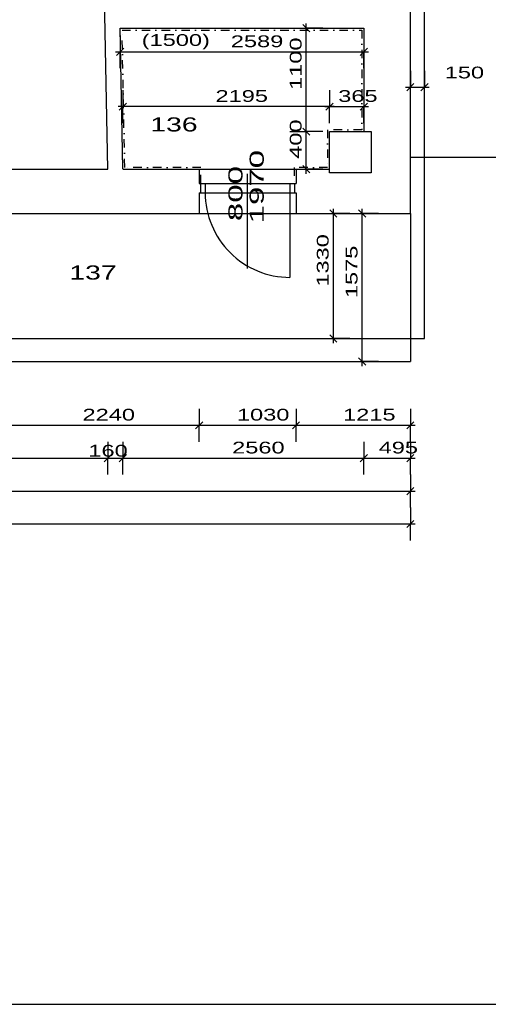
# Model space of a CAD drawing. Extents: x -196363 to 396902, y -489949 to -260582.
# Tile 29 of 256: x 35941 to 40921, y -395532 to -385063. Entities that reach past the tile are written whole.
import ezdxf

# ---------------------------------------------------------------- set-up
doc = ezdxf.new("R2010")
doc.units = 0
doc.header["$MEASUREMENT"] = 0
doc.linetypes.add('DOTDASH', pattern=[1, 0.3, -0.2, 0, -0.2, 0.3])
for name, color, linetype in [('dvere', 1, 'Continuous'), ('koty', 1, 'Continuous'), ('legenda', 1, 'Continuous'), ('noszdiv', 1, 'Continuous'), ('obklady', 14, 'Continuous'), ('popdver', 6, 'Continuous')]:
    doc.layers.add(name, color=color, linetype=linetype)
doc.styles.add('SPIRITTXTSTYLE1', font='ROMAN')
doc.styles.add('SPIRITTXTSTYLE2', font='txt')
doc.linetypes.add('CERCH2', pattern='A,0,-1,[17,dur+dsp vaclavov.shx,S=0.003401,R=0,X=-1,Y=0],0', length=1)
doc.dimstyles.new('SPIRITSTYLE143', dxfattribs={"dimtxt": 125, "dimasz": 12.7, "dimexe": 175, "dimexo": 91.07988, "dimgap": 50, "dimtad": 1, "dimdec": 3, "dimzin": 0, "dimdsep": 46, "dimlunit": 7, "dimtxsty": 'SPIRITTXTSTYLE1', "dimblk1": '_TICKMARKS143', "dimblk2": '_TICKMARKS143', "dimsah": 1, "dimcen": 0.09, "dimdle": 50, "dimclrd": 1, "dimclre": 1, "dimclrt": 1, "dimadec": 0, "dimazin": 0, "dimtfac": 1, "dimtdec": 4, "dimtofl": 0, "dimtmove": 1, "dimatfit": 0, "dimfxl": 0, "dimtolj": 1, "dimtzin": 0, "dimarcsym": 0})
doc.dimstyles.new('SPIRITSTYLE144', dxfattribs={"dimtxt": 125, "dimasz": 12.7, "dimexe": 175, "dimexo": 77.362892, "dimgap": 50, "dimtad": 1, "dimdec": 3, "dimzin": 0, "dimdsep": 46, "dimlunit": 7, "dimtxsty": 'SPIRITTXTSTYLE1', "dimblk1": '_TICKMARKS144', "dimblk2": '_TICKMARKS144', "dimsah": 1, "dimcen": 0.09, "dimdle": 50, "dimclrd": 1, "dimclre": 1, "dimclrt": 1, "dimadec": 0, "dimazin": 0, "dimtfac": 1, "dimtdec": 4, "dimtofl": 0, "dimtmove": 1, "dimatfit": 0, "dimfxl": 0, "dimtolj": 1, "dimtzin": 0, "dimarcsym": 0})
doc.dimstyles.new('SPIRITSTYLE145', dxfattribs={"dimtxt": 125, "dimasz": 12.7, "dimexe": 175, "dimexo": 71.273338, "dimgap": 50, "dimtad": 1, "dimdec": 3, "dimzin": 0, "dimdsep": 46, "dimlunit": 7, "dimtxsty": 'SPIRITTXTSTYLE1', "dimblk1": '_TICKMARKS145', "dimblk2": '_TICKMARKS145', "dimsah": 1, "dimcen": 0.09, "dimdle": 50, "dimclrd": 1, "dimclre": 1, "dimclrt": 1, "dimadec": 0, "dimazin": 0, "dimtfac": 1, "dimtdec": 4, "dimtofl": 0, "dimtmove": 1, "dimatfit": 0, "dimfxl": 0, "dimtolj": 1, "dimtzin": 0, "dimarcsym": 0})
doc.dimstyles.new('SPIRITSTYLE153', dxfattribs={"dimtxt": 125, "dimasz": 12.7, "dimexe": 175, "dimexo": 4497.186035, "dimgap": 50, "dimtad": 1, "dimdec": 3, "dimzin": 0, "dimdsep": 46, "dimlunit": 7, "dimtxsty": 'SPIRITTXTSTYLE1', "dimblk1": '_TICKMARKS153', "dimblk2": '_TICKMARKS153', "dimsah": 1, "dimcen": 0.09, "dimdle": 50, "dimclrd": 1, "dimclre": 1, "dimclrt": 1, "dimadec": 0, "dimazin": 0, "dimtfac": 1, "dimtdec": 4, "dimtofl": 0, "dimtmove": 1, "dimatfit": 0, "dimfxl": 0, "dimtolj": 1, "dimtzin": 0, "dimarcsym": 0})
doc.dimstyles.new('SPIRITSTYLE20', dxfattribs={"dimtxt": 125, "dimasz": 12.7, "dimexe": 175, "dimexo": 2897.060547, "dimgap": 50, "dimtad": 1, "dimdec": 3, "dimzin": 0, "dimdsep": 46, "dimlunit": 7, "dimtxsty": 'SPIRITTXTSTYLE1', "dimblk1": '_TICKMARKS20', "dimblk2": '_TICKMARKS20', "dimsah": 1, "dimcen": 0.09, "dimdle": 50, "dimclrd": 1, "dimclre": 1, "dimclrt": 1, "dimadec": 0, "dimazin": 0, "dimtfac": 1, "dimtdec": 4, "dimtofl": 0, "dimtmove": 1, "dimatfit": 0, "dimfxl": 0, "dimtolj": 1, "dimtzin": 0, "dimarcsym": 0})
doc.dimstyles.new('SPIRITSTYLE21', dxfattribs={"dimtxt": 125, "dimasz": 12.7, "dimexe": 175, "dimexo": 2900.13623, "dimgap": 50, "dimtad": 1, "dimdec": 3, "dimzin": 0, "dimdsep": 46, "dimlunit": 7, "dimtxsty": 'SPIRITTXTSTYLE1', "dimblk1": '_TICKMARKS21', "dimblk2": '_TICKMARKS21', "dimsah": 1, "dimcen": 0.09, "dimdle": 50, "dimclrd": 1, "dimclre": 1, "dimclrt": 1, "dimadec": 0, "dimazin": 0, "dimtfac": 1, "dimtdec": 4, "dimtofl": 0, "dimtmove": 1, "dimatfit": 0, "dimfxl": 0, "dimtolj": 1, "dimtzin": 0, "dimarcsym": 0})
doc.dimstyles.new('SPIRITSTYLE22', dxfattribs={"dimtxt": 125, "dimasz": 12.7, "dimexe": 175, "dimexo": 3297.061035, "dimgap": 50, "dimtad": 1, "dimdec": 3, "dimzin": 0, "dimdsep": 46, "dimlunit": 7, "dimtxsty": 'SPIRITTXTSTYLE1', "dimblk1": '_TICKMARKS22', "dimblk2": '_TICKMARKS22', "dimsah": 1, "dimcen": 0.09, "dimdle": 50, "dimclrd": 1, "dimclre": 1, "dimclrt": 1, "dimadec": 0, "dimazin": 0, "dimtfac": 1, "dimtdec": 4, "dimtofl": 0, "dimtmove": 1, "dimatfit": 0, "dimfxl": 0, "dimtolj": 1, "dimtzin": 0, "dimarcsym": 0})
doc.dimstyles.new('SPIRITSTYLE23', dxfattribs={"dimtxt": 125, "dimasz": 12.7, "dimexe": 175, "dimexo": 3127.049561, "dimgap": 50, "dimtad": 1, "dimdec": 3, "dimzin": 0, "dimdsep": 46, "dimlunit": 7, "dimtxsty": 'SPIRITTXTSTYLE1', "dimblk1": '_TICKMARKS23', "dimblk2": '_TICKMARKS23', "dimsah": 1, "dimcen": 0.09, "dimdle": 50, "dimclrd": 1, "dimclre": 1, "dimclrt": 1, "dimadec": 0, "dimazin": 0, "dimtfac": 1, "dimtdec": 4, "dimtofl": 0, "dimtmove": 1, "dimatfit": 0, "dimfxl": 0, "dimtolj": 1, "dimtzin": 0, "dimarcsym": 0})
doc.dimstyles.new('SPIRITSTYLE24', dxfattribs={"dimtxt": 125, "dimasz": 12.7, "dimexe": 175, "dimexo": 2777.05542, "dimgap": 50, "dimtad": 1, "dimdec": 3, "dimzin": 0, "dimdsep": 46, "dimlunit": 7, "dimtxsty": 'SPIRITTXTSTYLE1', "dimblk1": '_TICKMARKS24', "dimblk2": '_TICKMARKS24', "dimsah": 1, "dimcen": 0.09, "dimdle": 50, "dimclrd": 1, "dimclre": 1, "dimclrt": 1, "dimadec": 0, "dimazin": 0, "dimtfac": 1, "dimtdec": 4, "dimtofl": 0, "dimtmove": 1, "dimatfit": 0, "dimfxl": 0, "dimtolj": 1, "dimtzin": 0, "dimarcsym": 0})
doc.dimstyles.new('SPIRITSTYLE25', dxfattribs={"dimtxt": 125, "dimasz": 12.7, "dimexe": 175, "dimexo": 2077.067139, "dimgap": 50, "dimtad": 1, "dimdec": 3, "dimzin": 0, "dimdsep": 46, "dimlunit": 7, "dimtxsty": 'SPIRITTXTSTYLE1', "dimblk1": '_TICKMARKS25', "dimblk2": '_TICKMARKS25', "dimsah": 1, "dimcen": 0.09, "dimdle": 50, "dimclrd": 1, "dimclre": 1, "dimclrt": 1, "dimadec": 0, "dimazin": 0, "dimtfac": 1, "dimtdec": 4, "dimtofl": 0, "dimtmove": 1, "dimatfit": 0, "dimfxl": 0, "dimtolj": 1, "dimtzin": 0, "dimarcsym": 0})
doc.dimstyles.new('SPIRITSTYLE28', dxfattribs={"dimtxt": 125, "dimasz": 12.7, "dimexe": 175, "dimexo": 2187.05127, "dimgap": 50, "dimtad": 1, "dimdec": 3, "dimzin": 0, "dimdsep": 46, "dimlunit": 7, "dimtxsty": 'SPIRITTXTSTYLE1', "dimblk1": '_TICKMARKS28', "dimblk2": '_TICKMARKS28', "dimsah": 1, "dimcen": 0.09, "dimdle": 50, "dimclrd": 1, "dimclre": 1, "dimclrt": 1, "dimadec": 0, "dimazin": 0, "dimtfac": 1, "dimtdec": 4, "dimtofl": 0, "dimtmove": 1, "dimatfit": 0, "dimfxl": 0, "dimtolj": 1, "dimtzin": 0, "dimarcsym": 0})
doc.dimstyles.new('SPIRITSTYLE34', dxfattribs={"dimtxt": 125, "dimasz": 12.7, "dimexe": 175, "dimexo": 336.807526, "dimgap": 50, "dimtad": 1, "dimdec": 3, "dimzin": 0, "dimdsep": 46, "dimlunit": 7, "dimtxsty": 'SPIRITTXTSTYLE1', "dimblk1": '_TICKMARKS34', "dimblk2": '_TICKMARKS34', "dimsah": 1, "dimcen": 0.09, "dimdle": 50, "dimclrd": 1, "dimclre": 1, "dimclrt": 1, "dimadec": 0, "dimazin": 0, "dimtfac": 1, "dimtdec": 4, "dimtofl": 0, "dimtmove": 1, "dimatfit": 0, "dimfxl": 0, "dimtolj": 1, "dimtzin": 0, "dimarcsym": 0})
doc.dimstyles.new('SPIRITSTYLE35', dxfattribs={"dimtxt": 125, "dimasz": 12.7, "dimexe": 175, "dimexo": 644.435242, "dimgap": 50, "dimtad": 1, "dimdec": 3, "dimzin": 0, "dimdsep": 46, "dimlunit": 7, "dimtxsty": 'SPIRITTXTSTYLE1', "dimblk1": '_TICKMARKS35', "dimblk2": '_TICKMARKS35', "dimsah": 1, "dimcen": 0.09, "dimdle": 50, "dimclrd": 1, "dimclre": 1, "dimclrt": 1, "dimadec": 0, "dimazin": 0, "dimtfac": 1, "dimtdec": 4, "dimtofl": 0, "dimtmove": 1, "dimatfit": 0, "dimfxl": 0, "dimtolj": 1, "dimtzin": 0, "dimarcsym": 0})
doc.dimstyles.new('SPIRITSTYLE36', dxfattribs={"dimtxt": 125, "dimasz": 12.7, "dimexe": 175, "dimexo": 3019.47168, "dimgap": 50, "dimtad": 1, "dimdec": 3, "dimzin": 0, "dimdsep": 46, "dimlunit": 7, "dimtxsty": 'SPIRITTXTSTYLE1', "dimblk1": '_TICKMARKS36', "dimblk2": '_TICKMARKS36', "dimsah": 1, "dimcen": 0.09, "dimdle": 50, "dimclrd": 1, "dimclre": 1, "dimclrt": 1, "dimadec": 0, "dimazin": 0, "dimtfac": 1, "dimtdec": 4, "dimtofl": 0, "dimtmove": 1, "dimatfit": 0, "dimfxl": 0, "dimtolj": 1, "dimtzin": 0, "dimarcsym": 0})
doc.dimstyles.new('SPIRITSTYLE38', dxfattribs={"dimtxt": 125, "dimasz": 12.7, "dimexe": 175, "dimexo": 3369.46582, "dimgap": 50, "dimtad": 1, "dimdec": 3, "dimzin": 0, "dimdsep": 46, "dimlunit": 7, "dimtxsty": 'SPIRITTXTSTYLE1', "dimblk1": '_TICKMARKS38', "dimblk2": '_TICKMARKS38', "dimsah": 1, "dimcen": 0.09, "dimdle": 50, "dimclrd": 1, "dimclre": 1, "dimclrt": 1, "dimadec": 0, "dimazin": 0, "dimtfac": 1, "dimtdec": 4, "dimtofl": 0, "dimtmove": 1, "dimatfit": 0, "dimfxl": 0, "dimtolj": 1, "dimtzin": 0, "dimarcsym": 0})
doc.dimstyles.new('SPIRITSTYLE39', dxfattribs={"dimtxt": 125, "dimasz": 12.7, "dimexe": 175, "dimexo": 4406.946777, "dimgap": 50, "dimtad": 1, "dimdec": 3, "dimzin": 0, "dimdsep": 46, "dimlunit": 7, "dimtxsty": 'SPIRITTXTSTYLE1', "dimblk1": '_TICKMARKS39', "dimblk2": '_TICKMARKS39', "dimsah": 1, "dimcen": 0.09, "dimdle": 50, "dimclrd": 1, "dimclre": 1, "dimclrt": 1, "dimadec": 0, "dimazin": 0, "dimtfac": 1, "dimtdec": 4, "dimtofl": 0, "dimtmove": 1, "dimatfit": 0, "dimfxl": 0, "dimtolj": 1, "dimtzin": 0, "dimarcsym": 0})
doc.dimstyles.new('SPIRITSTYLE40', dxfattribs={"dimtxt": 125, "dimasz": 12.7, "dimexe": 175, "dimexo": 3864.468262, "dimgap": 50, "dimtad": 1, "dimdec": 3, "dimzin": 0, "dimdsep": 46, "dimlunit": 7, "dimtxsty": 'SPIRITTXTSTYLE1', "dimblk1": '_TICKMARKS40', "dimblk2": '_TICKMARKS40', "dimsah": 1, "dimcen": 0.09, "dimdle": 50, "dimclrd": 1, "dimclre": 1, "dimclrt": 1, "dimadec": 0, "dimazin": 0, "dimtfac": 1, "dimtdec": 4, "dimtofl": 0, "dimtmove": 1, "dimatfit": 0, "dimfxl": 0, "dimtolj": 1, "dimtzin": 0, "dimarcsym": 0})

# ---------------------------------------------------------------- blocks, each defined once
blk = doc.blocks.new('_TICKMARKS20')
at = {"color": 1, "linetype": 'Continuous'}
blk.add_line((-3, -3), (3, 3), dxfattribs=at)
blk = doc.blocks.new('*D28')
at = {"color": 1, "linetype": 'Continuous', "ltscale": 300}
for p, q in [((33658, -389550, 1724), (33658, -389725, 1724)), ((36878, -389550, 1724), (36878, -389725, 1724)), ((33608, -389725, 1724), (36928, -389725, 1724)), ((33658, -389900, 1724), (33658, -389725, 1724)), ((36878, -389900, 1724), (36878, -389725, 1724))]:
    blk.add_line(p, q, dxfattribs=at)
at = {"color": 1, "linetype": 'Continuous', "ltscale": 300, "xscale": 12.69999980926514, "yscale": 12.69999980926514, "zscale": 12.69999980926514, "rotation": 180.0000050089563}
blk.add_blockref('_TICKMARKS20', (33658, -389725, 1724), dxfattribs=at)
at = {"color": 1, "linetype": 'Continuous', "ltscale": 300, "xscale": 12.69999980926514, "yscale": 12.69999980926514, "zscale": 12.69999980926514}
blk.add_blockref('_TICKMARKS20', (36878, -389725, 1724), dxfattribs=at)
at = {"color": 1, "linetype": 'Continuous', "ltscale": 300, "style": 'SPIRITTXTSTYLE1', "width": 1.5}
blk.add_text('3220', height=125, dxfattribs=at).set_placement((35149, -389675, 1724))
blk = doc.blocks.new('*D29')
at = {"color": 1, "linetype": 'Continuous', "ltscale": 300}
for p, q in [((36878, -389550, 1724), (36878, -389725, 1724)), ((37038, -389550, 1724), (37038, -389725, 1724)), ((36828, -389725, 1724), (37088, -389725, 1724)), ((36878, -389900, 1724), (36878, -389725, 1724)), ((37038, -389900, 1724), (37038, -389725, 1724))]:
    blk.add_line(p, q, dxfattribs=at)
at = {"color": 1, "linetype": 'Continuous', "ltscale": 300, "xscale": 12.69999980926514, "yscale": 12.69999980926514, "zscale": 12.69999980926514, "rotation": 180.0000050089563}
blk.add_blockref('_TICKMARKS20', (36878, -389725, 1724), dxfattribs=at)
at = {"color": 1, "linetype": 'Continuous', "ltscale": 300, "xscale": 12.69999980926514, "yscale": 12.69999980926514, "zscale": 12.69999980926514}
blk.add_blockref('_TICKMARKS20', (37038, -389725, 1724), dxfattribs=at)
at = {"color": 1, "linetype": 'Continuous', "ltscale": 300, "style": 'SPIRITTXTSTYLE1', "width": 1.5}
blk.add_text('160', height=125, dxfattribs=at).set_placement((36671, -389708, 1724))
blk = doc.blocks.new('_TICKMARKS21')
at = {"color": 1, "linetype": 'Continuous'}
blk.add_line((-3, -3), (3, 3), dxfattribs=at)
blk = doc.blocks.new('*D30')
at = {"color": 1, "linetype": 'Continuous', "ltscale": 300}
for p, q in [((37038, -389550, 1724), (37038, -389725, 1724)), ((39598, -389550, 1724), (39598, -389725, 1724)), ((36988, -389725, 1724), (39648, -389725, 1724)), ((37038, -389900, 1724), (37038, -389725, 1724)), ((39598, -389900, 1724), (39598, -389725, 1724))]:
    blk.add_line(p, q, dxfattribs=at)
at = {"color": 1, "linetype": 'Continuous', "ltscale": 300, "xscale": 12.69999980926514, "yscale": 12.69999980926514, "zscale": 12.69999980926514, "rotation": 180.0000050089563}
blk.add_blockref('_TICKMARKS21', (37038, -389725, 1724), dxfattribs=at)
at = {"color": 1, "linetype": 'Continuous', "ltscale": 300, "xscale": 12.69999980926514, "yscale": 12.69999980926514, "zscale": 12.69999980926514}
blk.add_blockref('_TICKMARKS21', (39598, -389725, 1724), dxfattribs=at)
at = {"color": 1, "linetype": 'Continuous', "ltscale": 300, "style": 'SPIRITTXTSTYLE1', "width": 1.5}
blk.add_text('2560', height=125, dxfattribs=at).set_placement((38199, -389675, 1724))
blk = doc.blocks.new('_TICKMARKS22')
at = {"color": 1, "linetype": 'Continuous'}
blk.add_line((-3, -3), (3, 3), dxfattribs=at)
blk = doc.blocks.new('*D31')
at = {"color": 1, "linetype": 'Continuous', "ltscale": 300}
for p, q in [((39598, -389550, 1724), (39598, -389725, 1724)), ((40093, -389550, 1724), (40093, -389725, 1724)), ((39548, -389725, 1724), (40143, -389725, 1724)), ((39598, -389900, 1724), (39598, -389725, 1724)), ((40093, -389900, 1724), (40093, -389725, 1724))]:
    blk.add_line(p, q, dxfattribs=at)
at = {"color": 1, "linetype": 'Continuous', "ltscale": 300, "xscale": 12.69999980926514, "yscale": 12.69999980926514, "zscale": 12.69999980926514, "rotation": 180.0000050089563}
blk.add_blockref('_TICKMARKS22', (39598, -389725, 1724), dxfattribs=at)
at = {"color": 1, "linetype": 'Continuous', "ltscale": 300, "xscale": 12.69999980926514, "yscale": 12.69999980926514, "zscale": 12.69999980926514}
blk.add_blockref('_TICKMARKS22', (40093, -389725, 1724), dxfattribs=at)
at = {"color": 1, "linetype": 'Continuous', "ltscale": 300, "style": 'SPIRITTXTSTYLE1', "width": 1.5}
blk.add_text('495', height=125, dxfattribs=at).set_placement((39756, -389675, 1724))
blk = doc.blocks.new('_TICKMARKS23')
at = {"color": 1, "linetype": 'Continuous'}
blk.add_line((-3, -3), (3, 3), dxfattribs=at)
blk = doc.blocks.new('*D32')
at = {"color": 1, "linetype": 'Continuous', "ltscale": 300}
for p, q in [((14823, -390250, 1724), (14823, -390425, 1724)), ((40093, -390250, 1724), (40093, -390425, 1724)), ((40143, -390425, 1724), (14773, -390425, 1724)), ((14823, -390600, 1724), (14823, -390425, 1724)), ((40093, -390600, 1724), (40093, -390425, 1724))]:
    blk.add_line(p, q, dxfattribs=at)
at = {"color": 1, "linetype": 'Continuous', "ltscale": 300, "xscale": 12.69999980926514, "yscale": 12.69999980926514, "zscale": 12.69999980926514}
for p, rotation in [((14823, -390425, 1724), 180.0000050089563), ((40093, -390425, 1724), 360.0000100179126)]:
    blk.add_blockref('_TICKMARKS23', p, dxfattribs=dict(at, rotation=rotation))
at = {"color": 1, "linetype": 'Continuous', "ltscale": 300, "style": 'SPIRITTXTSTYLE1', "width": 1.5}
blk.add_text('25270', height=125, rotation=360, dxfattribs=at).set_placement((27309, -390375, 1724))
blk = doc.blocks.new('_TICKMARKS24')
at = {"color": 1, "linetype": 'Continuous'}
blk.add_line((-3, -3), (3, 3), dxfattribs=at)
blk = doc.blocks.new('*D35')
at = {"color": 1, "linetype": 'Continuous', "ltscale": 300}
for p, q in [((21488, -389900, 1724), (21488, -390075, 1724)), ((40093, -389900, 1724), (40093, -390075, 1724)), ((21438, -390075, 1724), (40143, -390075, 1724)), ((21488, -390250, 1724), (21488, -390075, 1724)), ((40093, -390250, 1724), (40093, -390075, 1724))]:
    blk.add_line(p, q, dxfattribs=at)
at = {"color": 1, "linetype": 'Continuous', "ltscale": 300, "xscale": 12.69999980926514, "yscale": 12.69999980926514, "zscale": 12.69999980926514, "rotation": 180.0000050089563}
blk.add_blockref('_TICKMARKS24', (21488, -390075, 1724), dxfattribs=at)
at = {"color": 1, "linetype": 'Continuous', "ltscale": 300, "xscale": 12.69999980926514, "yscale": 12.69999980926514, "zscale": 12.69999980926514}
blk.add_blockref('_TICKMARKS24', (40093, -390075, 1724), dxfattribs=at)
at = {"color": 1, "linetype": 'Continuous', "ltscale": 300, "style": 'SPIRITTXTSTYLE1', "width": 1.5}
blk.add_text('18605', height=125, dxfattribs=at).set_placement((30648, -390025, 1724))
blk = doc.blocks.new('_TICKMARKS25')
at = {"color": 1, "linetype": 'Continuous'}
blk.add_line((-3, -3), (3, 3), dxfattribs=at)
blk = doc.blocks.new('*D55')
at = {"color": 1, "linetype": 'Continuous', "ltscale": 300}
for p, q in [((35608, -389200, 1724), (35608, -389375, 1724)), ((37848, -389200, 1724), (37848, -389375, 1724)), ((35558, -389375, 1724), (37898, -389375, 1724)), ((35608, -389550, 1724), (35608, -389375, 1724)), ((37848, -389550, 1724), (37848, -389375, 1724))]:
    blk.add_line(p, q, dxfattribs=at)
at = {"color": 1, "linetype": 'Continuous', "ltscale": 300, "xscale": 12.69999980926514, "yscale": 12.69999980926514, "zscale": 12.69999980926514, "rotation": 180.0000050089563}
blk.add_blockref('_TICKMARKS25', (35608, -389375, 1724), dxfattribs=at)
at = {"color": 1, "linetype": 'Continuous', "ltscale": 300, "xscale": 12.69999980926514, "yscale": 12.69999980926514, "zscale": 12.69999980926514}
blk.add_blockref('_TICKMARKS25', (37848, -389375, 1724), dxfattribs=at)
at = {"color": 1, "linetype": 'Continuous', "ltscale": 300, "style": 'SPIRITTXTSTYLE1', "width": 1.5}
blk.add_text('2240', height=125, dxfattribs=at).set_placement((36609, -389325, 1724))
blk = doc.blocks.new('_TICKMARKS28')
at = {"color": 1, "linetype": 'Continuous'}
blk.add_line((-3, -3), (3, 3), dxfattribs=at)
blk = doc.blocks.new('*D56')
at = {"color": 1, "linetype": 'Continuous', "ltscale": 300}
for p, q in [((37848, -389200, 1724), (37848, -389375, 1724)), ((38878, -389200, 1724), (38878, -389375, 1724)), ((37798, -389375, 1724), (38928, -389375, 1724)), ((37848, -389550, 1724), (37848, -389375, 1724)), ((38878, -389550, 1724), (38878, -389375, 1724))]:
    blk.add_line(p, q, dxfattribs=at)
at = {"color": 1, "linetype": 'Continuous', "ltscale": 300, "xscale": 12.69999980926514, "yscale": 12.69999980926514, "zscale": 12.69999980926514, "rotation": 180.0000050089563}
blk.add_blockref('_TICKMARKS28', (37848, -389375, 1724), dxfattribs=at)
at = {"color": 1, "linetype": 'Continuous', "ltscale": 300, "xscale": 12.69999980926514, "yscale": 12.69999980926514, "zscale": 12.69999980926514}
blk.add_blockref('_TICKMARKS28', (38878, -389375, 1724), dxfattribs=at)
at = {"color": 1, "linetype": 'Continuous', "ltscale": 300, "style": 'SPIRITTXTSTYLE1', "width": 1.5}
blk.add_text('1030', height=125, dxfattribs=at).set_placement((38250, -389325, 1724))
blk = doc.blocks.new('*D57')
at = {"color": 1, "linetype": 'Continuous', "ltscale": 300}
for p, q in [((38878, -389200, 1724), (38878, -389375, 1724)), ((40093, -389200, 1724), (40093, -389375, 1724)), ((38828, -389375, 1724), (40143, -389375, 1724)), ((38878, -389550, 1724), (38878, -389375, 1724)), ((40093, -389550, 1724), (40093, -389375, 1724))]:
    blk.add_line(p, q, dxfattribs=at)
at = {"color": 1, "linetype": 'Continuous', "ltscale": 300, "xscale": 12.69999980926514, "yscale": 12.69999980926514, "zscale": 12.69999980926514, "rotation": 180.0000050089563}
blk.add_blockref('_TICKMARKS25', (38878, -389375, 1724), dxfattribs=at)
at = {"color": 1, "linetype": 'Continuous', "ltscale": 300, "xscale": 12.69999980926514, "yscale": 12.69999980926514, "zscale": 12.69999980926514}
blk.add_blockref('_TICKMARKS25', (40093, -389375, 1724), dxfattribs=at)
at = {"color": 1, "linetype": 'Continuous', "ltscale": 300, "style": 'SPIRITTXTSTYLE1', "width": 1.5}
blk.add_text('1215', height=125, dxfattribs=at).set_placement((39378, -389325, 1724))
blk = doc.blocks.new('_TICKMARKS34')
at = {"color": 1, "linetype": 'Continuous'}
blk.add_line((-3, -3), (3, 3), dxfattribs=at)
blk = doc.blocks.new('*D68')
at = {"color": 1, "linetype": 'Continuous', "ltscale": 300}
for p, q in [((39406, -387123, 1724), (39581, -387123, 1724)), ((39581, -388748, 1724), (39581, -387073, 1724)), ((39756, -387123, 1724), (39581, -387123, 1724)), ((39406, -388698, 1724), (39581, -388698, 1724)), ((39756, -388698, 1724), (39581, -388698, 1724))]:
    blk.add_line(p, q, dxfattribs=at)
at = {"color": 1, "linetype": 'Continuous', "ltscale": 300, "xscale": 12.69999980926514, "yscale": 12.69999980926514, "zscale": 12.69999980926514}
for p, rotation in [((39581, -387123, 1724), 90.00000250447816), ((39581, -388698, 1724), 270.0000006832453)]:
    blk.add_blockref('_TICKMARKS34', p, dxfattribs=dict(at, rotation=rotation))
at = {"color": 1, "linetype": 'Continuous', "ltscale": 300, "style": 'SPIRITTXTSTYLE1', "width": 1.5}
blk.add_text('1575', height=125, rotation=90, dxfattribs=at).set_placement((39531, -388023, 1724))
blk = doc.blocks.new('_TICKMARKS35')
at = {"color": 1, "linetype": 'Continuous'}
blk.add_line((-3, -3), (3, 3), dxfattribs=at)
blk = doc.blocks.new('*D69')
at = {"color": 1, "linetype": 'Continuous', "ltscale": 300}
for p, q in [((39099, -387123, 1724), (39274, -387123, 1724)), ((39274, -387073, 1724), (39274, -388503, 1724)), ((39449, -387123, 1724), (39274, -387123, 1724)), ((39099, -388453, 1724), (39274, -388453, 1724)), ((39449, -388453, 1724), (39274, -388453, 1724))]:
    blk.add_line(p, q, dxfattribs=at)
at = {"color": 1, "linetype": 'Continuous', "ltscale": 300, "xscale": 12.69999980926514, "yscale": 12.69999980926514, "zscale": 12.69999980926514}
for p, rotation in [((39274, -387123, 1724), 90.00000250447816), ((39274, -388453, 1724), -90.00000250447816)]:
    blk.add_blockref('_TICKMARKS35', p, dxfattribs=dict(at, rotation=rotation))
at = {"color": 1, "linetype": 'Continuous', "ltscale": 300, "style": 'SPIRITTXTSTYLE1', "width": 1.5}
blk.add_text('1330', height=125, rotation=450, dxfattribs=at).set_placement((39224, -387901, 1724))
blk = doc.blocks.new('_TICKMARKS36')
at = {"color": 1, "linetype": 'Continuous'}
blk.add_line((-3, -3), (3, 3), dxfattribs=at)
blk = doc.blocks.new('*D70')
at = {"color": 1, "linetype": 'Continuous', "ltscale": 300}
for p, q in [((43287, -387173, 1724), (43287, -384613, 1724)), ((43112, -384663, 1724), (43287, -384663, 1724)), ((43462, -384663, 1724), (43287, -384663, 1724)), ((43112, -387123, 1724), (43287, -387123, 1724)), ((43462, -387123, 1724), (43287, -387123, 1724))]:
    blk.add_line(p, q, dxfattribs=at)
at = {"color": 1, "linetype": 'Continuous', "ltscale": 300, "xscale": 12.69999980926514, "yscale": 12.69999980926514, "zscale": 12.69999980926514}
for p, rotation in [((43287, -384663, 1724), 90.00000250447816), ((43287, -387123, 1724), 270.0000006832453)]:
    blk.add_blockref('_TICKMARKS36', p, dxfattribs=dict(at, rotation=rotation))
at = {"color": 1, "linetype": 'Continuous', "ltscale": 300, "style": 'SPIRITTXTSTYLE1', "width": 1.5}
blk.add_text('2460', height=125, rotation=90, dxfattribs=at).set_placement((43237, -386012, 1724))
blk = doc.blocks.new('_TICKMARKS38')
at = {"color": 1, "linetype": 'Continuous'}
blk.add_line((-3, -3), (3, 3), dxfattribs=at)
blk = doc.blocks.new('*D79')
at = {"color": 1, "linetype": 'Continuous', "ltscale": 300}
for p, q in [((43637, -387173, 1724), (43637, -386603, 1724)), ((43462, -386653, 1724), (43637, -386653, 1724)), ((43812, -386653, 1724), (43637, -386653, 1724)), ((43462, -387123, 1724), (43637, -387123, 1724)), ((43812, -387123, 1724), (43637, -387123, 1724))]:
    blk.add_line(p, q, dxfattribs=at)
at = {"color": 1, "linetype": 'Continuous', "ltscale": 300, "xscale": 12.69999980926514, "yscale": 12.69999980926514, "zscale": 12.69999980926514}
for p, rotation in [((43637, -386653, 1724), 90.00000250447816), ((43637, -387123, 1724), 270.0000006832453)]:
    blk.add_blockref('_TICKMARKS38', p, dxfattribs=dict(at, rotation=rotation))
at = {"color": 1, "linetype": 'Continuous', "ltscale": 300, "style": 'SPIRITTXTSTYLE1', "width": 1.5}
blk.add_text('470', height=125, rotation=90, dxfattribs=at).set_placement((43587, -386977, 1724))
blk = doc.blocks.new('_TICKMARKS39')
at = {"color": 1, "linetype": 'Continuous'}
blk.add_line((-3, -3), (3, 3), dxfattribs=at)
blk = doc.blocks.new('*D80')
at = {"color": 1, "linetype": 'Continuous', "ltscale": 300}
for p, q in [((43637, -386703, 1724), (43637, -385103, 1724)), ((43462, -385153, 1724), (43637, -385153, 1724)), ((43812, -385153, 1724), (43637, -385153, 1724)), ((43462, -386653, 1724), (43637, -386653, 1724)), ((43812, -386653, 1724), (43637, -386653, 1724))]:
    blk.add_line(p, q, dxfattribs=at)
at = {"color": 1, "linetype": 'Continuous', "ltscale": 300, "xscale": 12.69999980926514, "yscale": 12.69999980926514, "zscale": 12.69999980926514}
for p, rotation in [((43637, -385153, 1724), 90.00000250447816), ((43637, -386653, 1724), 270.0000006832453)]:
    blk.add_blockref('_TICKMARKS39', p, dxfattribs=dict(at, rotation=rotation))
at = {"color": 1, "linetype": 'Continuous', "ltscale": 300, "style": 'SPIRITTXTSTYLE1', "width": 1.5}
blk.add_text('1500', height=125, rotation=90, dxfattribs=at).set_placement((43587, -386016, 1724))
blk = doc.blocks.new('_TICKMARKS40')
at = {"color": 1, "linetype": 'Continuous'}
blk.add_line((-3, -3), (3, 3), dxfattribs=at)
blk = doc.blocks.new('*D81')
at = {"color": 1, "linetype": 'Continuous', "ltscale": 300}
for p, q in [((43637, -385203, 1724), (43637, -384923, 1724)), ((43462, -384973, 1724), (43637, -384973, 1724)), ((43812, -384973, 1724), (43637, -384973, 1724)), ((43462, -385153, 1724), (43637, -385153, 1724)), ((43812, -385153, 1724), (43637, -385153, 1724))]:
    blk.add_line(p, q, dxfattribs=at)
at = {"color": 1, "linetype": 'Continuous', "ltscale": 300, "xscale": 12.69999980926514, "yscale": 12.69999980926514, "zscale": 12.69999980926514}
for p, rotation in [((43637, -384973, 1724), 90.00000250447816), ((43637, -385153, 1724), 270.0000006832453)]:
    blk.add_blockref('_TICKMARKS40', p, dxfattribs=dict(at, rotation=rotation))
at = {"color": 1, "linetype": 'Continuous', "ltscale": 300, "style": 'SPIRITTXTSTYLE1', "width": 1.5}
blk.add_text('180', height=125, rotation=90, dxfattribs=at).set_placement((43809, -385375, 1724))
blk = doc.blocks.new('_TICKMARKS143')
at = {"color": 1, "linetype": 'Continuous'}
blk.add_line((-3, -3), (3, 3), dxfattribs=at)
blk = doc.blocks.new('*D287')
at = {"color": 1, "linetype": 'Continuous', "ltscale": 300}
for p, q in [((39233, -385812, 1724), (39233, -385987, 1724)), ((39598, -385812, 1724), (39598, -385987, 1724)), ((39183, -385987, 1724), (39648, -385987, 1724)), ((39233, -386162, 1724), (39233, -385987, 1724)), ((39598, -386162, 1724), (39598, -385987, 1724))]:
    blk.add_line(p, q, dxfattribs=at)
at = {"color": 1, "linetype": 'Continuous', "ltscale": 300, "xscale": 12.69999980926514, "yscale": 12.69999980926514, "zscale": 12.69999980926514, "rotation": 180.0000050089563}
blk.add_blockref('_TICKMARKS143', (39233, -385987, 1724), dxfattribs=at)
at = {"color": 1, "linetype": 'Continuous', "ltscale": 300, "xscale": 12.69999980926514, "yscale": 12.69999980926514, "zscale": 12.69999980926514}
blk.add_blockref('_TICKMARKS143', (39598, -385987, 1724), dxfattribs=at)
at = {"color": 1, "linetype": 'Continuous', "ltscale": 300, "style": 'SPIRITTXTSTYLE1', "width": 1.5}
blk.add_text('365', height=125, dxfattribs=at).set_placement((39326, -385937, 1724))
blk = doc.blocks.new('*D288')
at = {"color": 1, "linetype": 'Continuous', "ltscale": 300}
for p, q in [((37038, -385812, 1724), (37038, -385987, 1724)), ((39233, -385812, 1724), (39233, -385987, 1724)), ((39283, -385987, 1724), (36988, -385987, 1724)), ((37038, -386162, 1724), (37038, -385987, 1724)), ((39233, -386162, 1724), (39233, -385987, 1724))]:
    blk.add_line(p, q, dxfattribs=at)
at = {"color": 1, "linetype": 'Continuous', "ltscale": 300, "xscale": 12.69999980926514, "yscale": 12.69999980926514, "zscale": 12.69999980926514}
for p, rotation in [((37038, -385987, 1724), 180.0000050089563), ((39233, -385987, 1724), 360.0000100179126)]:
    blk.add_blockref('_TICKMARKS143', p, dxfattribs=dict(at, rotation=rotation))
at = {"color": 1, "linetype": 'Continuous', "ltscale": 300, "style": 'SPIRITTXTSTYLE1', "width": 1.5}
blk.add_text('2195', height=125, rotation=360, dxfattribs=at).set_placement((38022, -385937, 1724))
blk = doc.blocks.new('_TICKMARKS144')
at = {"color": 1, "linetype": 'Continuous'}
blk.add_line((-3, -3), (3, 3), dxfattribs=at)
blk = doc.blocks.new('*D289')
at = {"color": 1, "linetype": 'Continuous', "ltscale": 300}
for p, q in [((37009, -385230, 1724), (37009, -385405, 1724)), ((39598, -385230, 1724), (39598, -385405, 1724)), ((36959, -385405, 1724), (39648, -385405, 1724)), ((37009, -385580, 1724), (37009, -385405, 1724)), ((39598, -385580, 1724), (39598, -385405, 1724))]:
    blk.add_line(p, q, dxfattribs=at)
at = {"color": 1, "linetype": 'Continuous', "ltscale": 300, "xscale": 12.69999980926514, "yscale": 12.69999980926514, "zscale": 12.69999980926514, "rotation": 180.0000050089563}
blk.add_blockref('_TICKMARKS144', (37009, -385405, 1724), dxfattribs=at)
at = {"color": 1, "linetype": 'Continuous', "ltscale": 300, "xscale": 12.69999980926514, "yscale": 12.69999980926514, "zscale": 12.69999980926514}
blk.add_blockref('_TICKMARKS144', (39598, -385405, 1724), dxfattribs=at)
at = {"color": 1, "linetype": 'Continuous', "ltscale": 300, "style": 'SPIRITTXTSTYLE1', "width": 1.5}
blk.add_text('2589', height=125, dxfattribs=at).set_placement((38185, -385355, 1724))
blk = doc.blocks.new('_TICKMARKS145')
at = {"color": 1, "linetype": 'Continuous'}
blk.add_line((-3, -3), (3, 3), dxfattribs=at)
blk = doc.blocks.new('*D290')
at = {"color": 1, "linetype": 'Continuous', "ltscale": 300}
for p, q in [((38811.78125, -386252.875, 1723.80005), (38986.78125, -386252.875, 1723.80005)), ((38986.78125, -386702.875, 1723.80005), (38986.78125, -386202.84375, 1723.80005)), ((39161.78125, -386252.875, 1723.80005), (38986.78125, -386252.875, 1723.80005)), ((38811.78125, -386652.875, 1723.80005), (38986.78125, -386652.875, 1723.80005)), ((39161.78125, -386652.875, 1723.80005), (38986.78125, -386652.875, 1723.80005))]:
    blk.add_line(p, q, dxfattribs=at)
at = {"color": 1, "linetype": 'Continuous', "ltscale": 300, "xscale": 12.69999980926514, "yscale": 12.69999980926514, "zscale": 12.69999980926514}
for p, rotation in [((38986.78125, -386252.875, 1723.80005), 90.00000250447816), ((38986.78125, -386652.875, 1723.80005), 270.0000006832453)]:
    blk.add_blockref('_TICKMARKS145', p, dxfattribs=dict(at, rotation=rotation))
at = {"color": 1, "linetype": 'Continuous', "ltscale": 300, "style": 'SPIRITTXTSTYLE1', "width": 1.5}
blk.add_text('400', height=125, rotation=90.000002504, dxfattribs=at).set_placement((38936.78125, -386542.15625, 1723.80005))
blk = doc.blocks.new('*D291')
at = {"color": 1, "linetype": 'Continuous', "ltscale": 300}
for p, q in [((38986.78125, -386302.875, 1723.80005), (38986.78125, -385102.875, 1723.80005)), ((38811.78125, -385152.875, 1723.80005), (38986.78125, -385152.875, 1723.80005)), ((39161.78125, -385152.875, 1723.80005), (38986.78125, -385152.875, 1723.80005)), ((38811.78125, -386252.875, 1723.80005), (38986.78125, -386252.875, 1723.80005)), ((39161.78125, -386252.875, 1723.80005), (38986.78125, -386252.875, 1723.80005))]:
    blk.add_line(p, q, dxfattribs=at)
at = {"color": 1, "linetype": 'Continuous', "ltscale": 300, "xscale": 12.69999980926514, "yscale": 12.69999980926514, "zscale": 12.69999980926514}
for p, rotation in [((38986.78125, -385152.875, 1723.80005), 90.00000250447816), ((38986.78125, -386252.875, 1723.80005), 270.0000006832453)]:
    blk.add_blockref('_TICKMARKS145', p, dxfattribs=dict(at, rotation=rotation))
at = {"color": 1, "linetype": 'Continuous', "ltscale": 300, "style": 'SPIRITTXTSTYLE1', "width": 1.5}
blk.add_text('1100', height=125, rotation=90.000002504, dxfattribs=at).set_placement((38936.78125, -385810, 1723.80005))
blk = doc.blocks.new('_TICKMARKS153')
at = {"color": 1, "linetype": 'Continuous'}
blk.add_line((-3, -3), (3, 3), dxfattribs=at)
blk = doc.blocks.new('*D301')
at = {"color": 1, "linetype": 'Continuous', "ltscale": 300}
for p, q in [((40093, -385606, 1724), (40093, -385781, 1724)), ((40243, -385606, 1724), (40243, -385781, 1724)), ((40043, -385781, 1724), (40293, -385781, 1724)), ((40093, -385956, 1724), (40093, -385781, 1724)), ((40243, -385956, 1724), (40243, -385781, 1724))]:
    blk.add_line(p, q, dxfattribs=at)
at = {"color": 1, "linetype": 'Continuous', "ltscale": 300, "xscale": 12.69999980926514, "yscale": 12.69999980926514, "zscale": 12.69999980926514, "rotation": 180.0000050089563}
blk.add_blockref('_TICKMARKS153', (40093, -385781, 1724), dxfattribs=at)
at = {"color": 1, "linetype": 'Continuous', "ltscale": 300, "xscale": 12.69999980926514, "yscale": 12.69999980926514, "zscale": 12.69999980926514}
blk.add_blockref('_TICKMARKS153', (40243, -385781, 1724), dxfattribs=at)
at = {"color": 1, "linetype": 'Continuous', "ltscale": 300, "style": 'SPIRITTXTSTYLE1', "width": 1.5}
blk.add_text('150', height=125, dxfattribs=at).set_placement((40458, -385687, 1724))

msp = doc.modelspace()

# ---------------------------------------------------------------- linework, layer by layer
at = {"layer": 'dvere', "color": 7, "linetype": 'Continuous', "ltscale": 304.799988}
for p, q in [((37863.01562, -386802.875, 1723.80005), (37863.01562, -386902.90625, 1723.80005)), ((38863.01562, -386802.875, 1723.80005), (38863.01562, -386902.90625, 1723.80005))]:
    msp.add_line(p, q, dxfattribs=at)
at = {"layer": 'dvere', "color": 7, "linetype": 'Continuous', "ltscale": 370.000031}
for p, q in [((37913.02344, -386802.875, 1723.80005), (38813.02344, -386802.875, 1723.80005)), ((37913.02344, -386902.90625, 1723.80005), (38813.02344, -386902.90625, 1723.80005))]:
    msp.add_line(p, q, dxfattribs=at)
at = {"layer": 'dvere', "color": 7, "linetype": 'Continuous', "ltscale": 300}
msp.add_line((38813.01172, -386902.875, 2623.80005), (38813.01172, -387802.875, 2623.80005), dxfattribs=at)
msp.add_arc((38813, -386902.875, 2623.80005), 899.99451, 180.000005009, 270.000792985, dxfattribs=at)
msp.add_point((38363.00391, -386902.875, 2623.80005), dxfattribs=at)
at = {"layer": 'dvere', "color": 7, "linetype": 'Continuous', "ltscale": 250}
msp.add_point((38363.01562, -386902.90625, 1723.80005), dxfattribs=at)
at = {"layer": 'legenda', "color": 1, "linetype": 'Continuous', "ltscale": 300}
msp.add_line((11597.92773, -395531.71875, 4347.59961), (58638.50391, -395531.71875, 4347.59961), dxfattribs=at)
at = {"layer": 'noszdiv', "color": 1, "linetype": 'CERCH2', "ltscale": 300}
for p, q in [((40243, -388452.875, 2623.80005), (40243, -377677.875, 2623.80005)), ((37848.00781, -386652.875, 2623.80005), (38878, -386652.875, 2623.80005)), ((37848.00781, -387122.875, 2623.80005), (38878, -387122.875, 2623.80005)), ((14673.01465, -388452.875, 2623.80005), (40243, -388452.875, 2623.80005))]:
    msp.add_line(p, q, dxfattribs=at)
at = {"layer": 'noszdiv', "color": 1, "linetype": 'Continuous', "ltscale": 300}
for p, q in [((36878.02344, -386652.875, 2623.80005), (36837.58984, -384556.03125, 2623.80005)), ((40093.00781, -387122.875, 2623.80005), (40093.00781, -384662.875, 2623.80005)), ((37009.11328, -385152.875, 2623.80005), (39598.00391, -385152.875, 2623.80005)), ((37037.98828, -386649.78125, 2623.80005), (37009.12891, -385152.875, 2623.80005)), ((39598.00391, -385152.875, 2623.80005), (39598.00391, -386252.875, 2623.80005)), ((39233.05469, -386652.875, 2623.80005), (39233.05469, -386252.875, 2623.80005)), ((39233.05469, -386252.875, 2623.80005), (39598.00391, -386252.875, 2623.80005)), ((39598.00391, -386252.875, 2623.80005), (39678, -386252.875, 2623.80005)), ((39678, -386252.875, 2623.80005), (39678, -386692.875, 2623.80005)), ((41953.01172, -386527.875, 3447.6001), (40093.00781, -386527.875, 3447.6001)), ((35608.02344, -386652.875, 2623.80005), (36878.02344, -386652.875, 2623.80005)), ((37037.98828, -386652.875, 2623.80005), (37848.00781, -386652.875, 2623.80005)), ((37848.00781, -386652.875, 2623.80005), (37848.00781, -386802.875, 2623.80005)), ((38878, -386652.875, 2623.80005), (39233.05469, -386652.875, 2623.80005)), ((38878, -386652.875, 2623.80005), (38878, -386802.875, 2623.80005)), ((39233.05469, -386692.875, 2623.80005), (39233.05469, -386652.875, 2623.80005)), ((39678, -386692.875, 2623.80005), (39233.05469, -386692.875, 2623.80005)), ((37848.00781, -386802.875, 2623.80005), (37913.02344, -386802.875, 2623.80005)), ((37913.02344, -386802.875, 2623.80005), (37913.02344, -386902.875, 2623.80005)), ((38813.01172, -386802.875, 2623.80005), (38878, -386802.875, 2623.80005)), ((38813.01172, -386802.875, 2623.80005), (38813.01172, -386902.875, 2623.80005)), ((37848.00781, -386902.875, 2623.80005), (37848.00781, -387122.875, 2623.80005)), ((37848.00781, -386902.875, 2623.80005), (37913.02344, -386902.875, 2623.80005)), ((38813.01172, -386902.875, 2623.80005), (38878, -386902.875, 2623.80005)), ((38878, -386902.875, 2623.80005), (38878, -387122.875, 2623.80005)), ((35608.02344, -387122.875, 2623.80005), (37848.00781, -387122.875, 2623.80005)), ((38878, -387122.875, 2623.80005), (40093.00781, -387122.875, 2623.80005)), ((40093.00781, -387122.875, 3447.6001), (40093.00781, -388697.875, 3447.6001)), ((32743.00586, -388697.875, 3447.6001), (40093.00781, -388697.875, 3447.6001))]:
    msp.add_line(p, q, dxfattribs=at)
at = {"layer": 'obklady', "color": 14, "linetype": 'DOTDASH', "ltscale": 300}
for p, q in [((37057.99219, -386632.875, 4347.59961), (37029.12109, -385172.875, 4347.59961)), ((37029.12109, -385172.875, 4347.59961), (39578, -385172.875, 4347.59961)), ((39578, -385172.875, 4347.59961), (39578, -386232.875, 4347.59961)), ((39578, -386232.875, 4347.59961), (39213.04688, -386232.875, 4347.59961)), ((39213.04688, -386232.875, 4347.59961), (39213.04688, -386632.875, 4347.59961)), ((37868.01562, -386632.875, 4347.59961), (37057.99219, -386632.875, 4347.59961)), ((37868.01562, -386802.875, 4347.59961), (37868.01562, -386632.875, 4347.59961)), ((39213.04688, -386632.875, 4347.59961), (38857.99609, -386632.875, 4347.59961)), ((38857.99609, -386632.875, 4347.59961), (38857.99609, -386802.875, 4347.59961))]:
    msp.add_line(p, q, dxfattribs=at)
at = {"layer": 'popdver', "color": 6, "linetype": 'Continuous', "ltscale": 250}
msp.add_line((38363.01562, -387708.5625, 1723.80005), (38363.01562, -386702.6875, 1723.80005), dxfattribs=at)
at = {"layer": 'popdver', "color": 6, "linetype": 'Continuous', "ltscale": 304.799988}
msp.add_point((38363.01562, -386902.90625, 1723.80005), dxfattribs=at)
at = {"layer": 'popdver', "color": 6, "linetype": 'Continuous', "ltscale": 250}
msp.add_point((38363.01562, -386902.90625, 1723.80005), dxfattribs=at)

# ---------------------------------------------------------------- texts
at = {"layer": 'legenda', "color": 1, "linetype": 'Continuous', "ltscale": 300, "style": 'SPIRITTXTSTYLE2', "width": 1.5}
for s, p in [('136', (37329.89062, -386251.375, 1723.80005)), ('137', (36469.22656, -387825.8125, 1723.80005))]:
    msp.add_text(s, height=150, dxfattribs=at).set_placement(p)
at = {"layer": 'obklady', "color": 14, "linetype": 'DOTDASH', "ltscale": 300, "style": 'SPIRITTXTSTYLE1', "width": 1.5}
msp.add_text('(1500)', height=125, dxfattribs=at).set_placement((37237.82812, -385341.6875, 2623.80005))
at = {"layer": 'popdver', "color": 6, "linetype": 'Continuous', "ltscale": 250, "style": 'SPIRITTXTSTYLE1', "width": 1.75}
for s, p in [('1970', (38534.9375, -387228.84375)), ('800', (38308.90625, -387204.4375))]:
    msp.add_text(s, height=150, rotation=90.000002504, dxfattribs=at).set_placement(p)

# ---------------------------------------------------------------- dimensions: what is measured, and where the dimension line sits
at = {"layer": 'koty', "color": 1, "linetype": 'Continuous', "ltscale": 300}
for base, p1, p2, dimstyle, picture, middle in [((40093.00781, -385780.84375, 1723.80005), (40093.00781, -381108.65625, 1723.80005), (40243, -381108.65625, 1723.80005), 'SPIRITSTYLE153', '*D301', (40606.89062, -385687.15625)), ((36878.02344, -389724.9375, 1723.80005), (36878.02344, -386652.875, 1723.80005), (37037.98828, -386649.78125, 1723.80005), 'SPIRITSTYLE20', '*D29', (36819.94922, -389708.28125))]:
    dim = msp.add_linear_dim(base=base, p1=p1, p2=p2, dimstyle=dimstyle, dxfattribs=at)
    dim.commit()
    dim.dimension.update_dxf_attribs({"geometry": picture, "text_midpoint": middle, "dimtype": 160})
for base, p1, p2, dimstyle, picture, middle in [((43287.48047, -387122.875, 1723.80005), (40093.00781, -387122.875, 1723.80005), (40093.00781, -384662.875, 1723.80005), 'SPIRITSTYLE36', '*D70', (43287.48047, -385892.875, 1723.80005)), ((38986.78125, -386252.875, 1723.80005), (39233.05469, -386252.875, 1723.80005), (39233.05469, -385152.875, 1723.80005), 'SPIRITSTYLE145', '*D291', (38986.78125, -385702.875, 1723.80005)), ((43637.47266, -386652.875, 1723.80005), (39055.52734, -386652.875, 1723.80005), (39055.52734, -385152.875, 1723.80005), 'SPIRITSTYLE39', '*D80', (43637.47266, -385902.875, 1723.80005)), ((38986.78125, -386652.875, 1723.80005), (39233.05469, -386652.875, 1723.80005), (39233.05469, -386252.875, 1723.80005), 'SPIRITSTYLE145', '*D290', (38986.78125, -386452.875, 1723.80005)), ((43637.47266, -387122.875, 1723.80005), (40093.00781, -387122.875, 1723.80005), (38878, -386652.875, 1723.80005), 'SPIRITSTYLE38', '*D79', (43637.47266, -386887.875, 1723.80005)), ((39273.57031, -387122.875, 1723.80005), (40093.00781, -387122.875, 1723.80005), (40093.00781, -388452.875, 1723.80005), 'SPIRITSTYLE35', '*D69', (39273.57031, -387787.84375, 1723.80005)), ((39581.19922, -388697.875, 1723.80005), (40093.00781, -388697.875, 1723.80005), (40093.00781, -387122.875, 1723.80005), 'SPIRITSTYLE34', '*D68', (39581.19922, -387910.375, 1723.80005))]:
    dim = msp.add_linear_dim(base=base, p1=p1, p2=p2, angle=90.000002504, dimstyle=dimstyle, dxfattribs=at)
    dim.commit()
    dim.dimension.update_dxf_attribs({"geometry": picture, "text_midpoint": middle})
dim = msp.add_linear_dim(base=(43637.47266, -385152.875, 1723.80005), p1=(39598.00391, -385152.875, 1723.80005), p2=(39598.00391, -384972.875, 1723.80005), angle=90.000002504, dimstyle='SPIRITSTYLE40', dxfattribs=at)
dim.commit()
dim.dimension.update_dxf_attribs({"geometry": '*D81', "text_midpoint": (43660.3125, -385375.3125), "dimtype": 160})
for base, p1, p2, dimstyle, picture, middle in [((37009.12891, -385405.25, 1723.80005), (37009.12891, -385152.875, 1723.80005), (39598.00391, -385152.875, 1723.80005), 'SPIRITSTYLE144', '*D289', (38303.56641, -385405.25, 1723.80005)), ((37037.98828, -389724.9375, 1723.80005), (37037.98828, -386649.78125, 1723.80005), (39598.00391, -385702.875, 1723.80005), 'SPIRITSTYLE21', '*D30', (38317.99609, -389724.9375, 1723.80005)), ((39233.05469, -385986.78125, 1723.80005), (39233.05469, -386252.875, 1723.80005), (37037.98828, -386652.875, 1723.80005), 'SPIRITSTYLE143', '*D288', (38135.51953, -385986.78125, 1723.80005)), ((39233.05469, -385986.78125, 1723.80005), (39233.05469, -386252.875, 1723.80005), (39598.00391, -386252.875, 1723.80005), 'SPIRITSTYLE143', '*D287', (39415.52734, -385986.78125, 1723.80005)), ((39598.00391, -389724.9375, 1723.80005), (39598.00391, -386252.875, 1723.80005), (40093.00781, -386252.875, 1723.80005), 'SPIRITSTYLE22', '*D31', (39845.50781, -389724.9375, 1723.80005)), ((33658, -389724.9375, 1723.80005), (33658, -386652.875, 1723.80005), (36878.02344, -386652.875, 1723.80005), 'SPIRITSTYLE20', '*D28', (35268.01172, -389724.9375, 1723.80005)), ((37848.00781, -389374.9375, 1723.80005), (37848.00781, -387012.875, 1723.80005), (38878, -387012.875, 1723.80005), 'SPIRITSTYLE28', '*D56', (38363.00391, -389374.9375, 1723.80005)), ((40093.00781, -390424.90625, 1723.80005), (40093.00781, -387122.875, 1723.80005), (14823.00879, -387122.875, 1723.80005), 'SPIRITSTYLE23', '*D32', (27458.00781, -390424.90625, 1723.80005)), ((21488.00391, -390074.90625, 1723.80005), (21488.00391, -387122.875, 1723.80005), (40093.00781, -387122.875, 1723.80005), 'SPIRITSTYLE24', '*D35', (30790.50586, -390074.90625, 1723.80005)), ((35608.02344, -389374.9375, 1723.80005), (35608.02344, -387122.875, 1723.80005), (37848.00781, -387122.875, 1723.80005), 'SPIRITSTYLE25', '*D55', (36728.01562, -389374.9375, 1723.80005)), ((38878, -389374.9375, 1723.80005), (38878, -387122.875, 1723.80005), (40093.00781, -387122.875, 1723.80005), 'SPIRITSTYLE25', '*D57', (39485.50391, -389374.9375, 1723.80005))]:
    dim = msp.add_linear_dim(base=base, p1=p1, p2=p2, dimstyle=dimstyle, dxfattribs=at)
    dim.commit()
    dim.dimension.update_dxf_attribs({"geometry": picture, "text_midpoint": middle})

doc.saveas('drawing.dxf')
